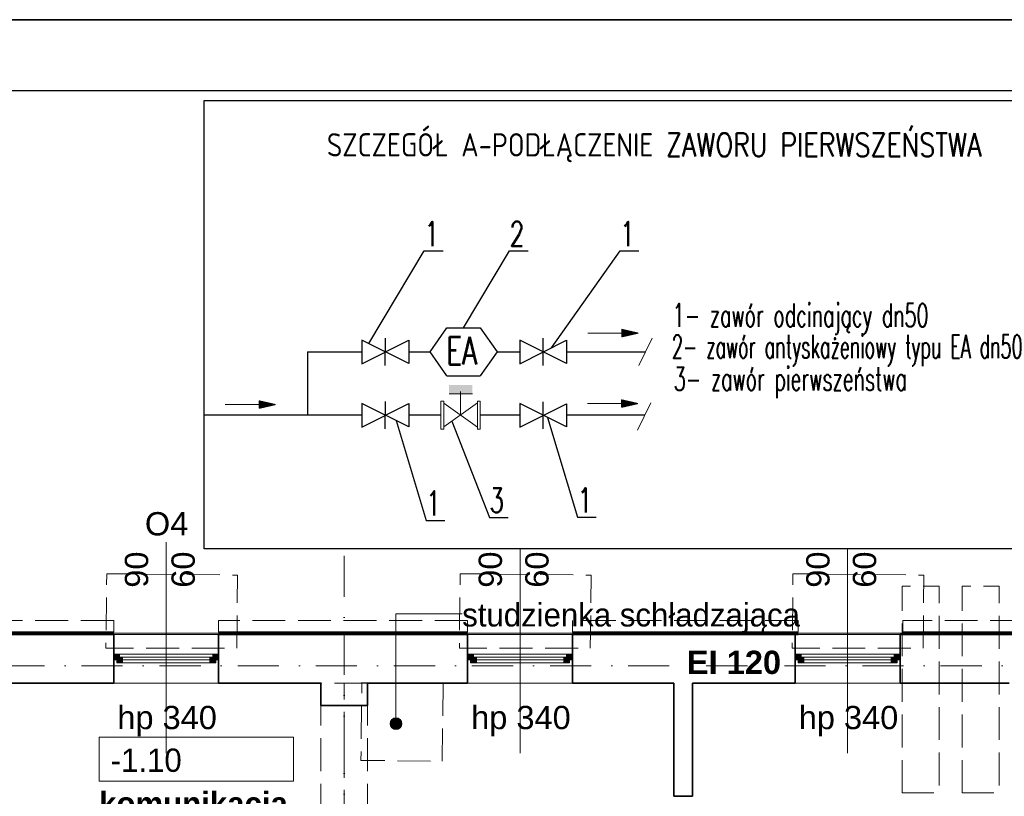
# Model space of a CAD drawing. Header units: millimetres. Extents: x -34676 to 172266, y 39940 to 476087.
# Tile 27 of 256: x 26075 to 34527, y 250420 to 257088. Entities that reach past the tile are written whole.
import ezdxf
from ezdxf import colors
from ezdxf.entities.mleader import LeaderData, LeaderLine
from ezdxf.lldxf.tags import DXFTag
from ezdxf.math import Vec2, Vec3

# ---------------------------------------------------------------- set-up
doc = ezdxf.new("R2010")
doc.units = ezdxf.units.MM
doc.header["$MEASUREMENT"] = 0
doc.set_wipeout_variables(frame=1)
doc.linetypes.add('Krawędzie ukryte', pattern=[3.912222, 2.822222, -1.09])
doc.linetypes.add('Kropki i Kreski', pattern=[6.702778, 3.527778, -1.763889, 0, -1.411111])
for name, color, linetype in [('#IS_opisy', 7, 'Continuous'), ('#p.po¿', 150, 'W-HYDRANTY'), ('#podkład', 252, 'Continuous'), ('- A - ocieplenie', 7, 'Continuous'), ('- strefy pomieszczeń', 7, 'Continuous'), ('_TABELA', 7, 'Continuous'), ('IS kan. pion', 7, 'Continuous'), ('Konstrukcja - Belki', 7, 'Continuous'), ('Konstrukcja - Siatka mod', 7, 'Continuous'), ('Konstrukcja - Stropy', 7, 'Continuous'), ('Konstrukcja - Ściany działowe', 7, 'Continuous'), ('Konstrukcja - Ściany nośne wew..P', 7, 'Continuous'), ('Konstrukcja - Ściany zewnętrzne', 7, 'Continuous'), ('Okna Archicada', 7, 'Continuous'), ('Opisy - Tekst', 7, 'Continuous'), ('z JAN', 7, 'Continuous'), ('Znaczniki okien Archicada', 7, 'Continuous')]:
    doc.layers.add(name, color=color, linetype=linetype)
for name, color, linetype, lineweight in [('#ks', 34, 'Continuous', 30), ('_MK_ARMATURA', 2, 'Continuous', 15), ('wymiary wodomierz', 252, 'Continuous', 0)]:
    doc.layers.add(name, color=color, linetype=linetype, lineweight=lineweight)
doc.layers.add('IS_Zimna_woda', color=5, linetype='SOLID', true_color=0x0000ff)
doc.styles.add('ISO', font='isocp.shx', dxfattribs={"height": 10})
doc.styles.add('ROMANS', font='romans', dxfattribs={"width": 0.6})
doc.styles.get("Standard").update_dxf_attribs({"font": 'arial.ttf'})
doc.styles.add('STYL_AUTOMATYCZNY_1', font='arial.ttf')
doc.styles.add('STYL_AUTOMATYCZNY_6', font='txt')
doc.styles.add('STYL_AUTOMATYCZNY_7', font='txt')
doc.styles.add('STYL_AUTOMATYCZNY_9', font='txt')
tags = doc.linetypes.add('SOLID', pattern=[10, 10, 0]).pattern_tags.tags
tags[6:7] = [DXFTag(74, 4), DXFTag(75, 0), DXFTag(340, '0'), DXFTag(46, 0.0), DXFTag(50, 0.0), DXFTag(44, 0.0), DXFTag(45, 0.0)]
tags[4:5] = [DXFTag(74, 4), DXFTag(75, 0), DXFTag(340, '0'), DXFTag(46, 0.0), DXFTag(50, 0.0), DXFTag(44, 0.0), DXFTag(45, 0.0)]
doc.linetypes.add('W-HYDRANTY', pattern='A,3,-0.5,["hyd",ISO,S=0.04,R=0,X=-0.45,Y=-0.125],-0.5', length=4)

# ---------------------------------------------------------------- blocks, each defined once
blk = doc.blocks.new('SDFGHB')
at = {"linetype": 'Continuous', "lineweight": 13}
blk.add_hatch(color=252, dxfattribs=at).paths.add_polyline_path([(28862.7, 471043.6), (28866.5, 471024.4), (28877.4, 471008.2), (28893.6, 470997.4), (28912.7, 470993.6), (28931.8, 470997.4), (28948.1, 471008.2), (28958.9, 471024.4), (28962.7, 471043.6), (28958.9, 471062.7), (28948.1, 471078.9), (28931.8, 471089.8), (28912.7, 471093.6), (28893.6, 471089.8), (28877.4, 471078.9), (28866.5, 471062.7)])
at = {"layer": 'Okna Archicada', "linetype": 'Continuous', "lineweight": 13}
for points in [[(26490.4, 471590.5), (26515.4, 471590.5), (26515.4, 471615.5), (26540.4, 471615.5), (26540.4, 471640.5), (26490.4, 471640.5)], [(26515.4, 471565.5), (26565.4, 471565.5), (26565.4, 471615.5), (26515.4, 471615.5)], [(27365.4, 471615.5), (27315.4, 471615.5), (27315.4, 471565.5), (27365.4, 471565.5)], [(27390.4, 471640.5), (27340.4, 471640.5), (27340.4, 471615.5), (27365.4, 471615.5), (27365.4, 471590.5), (27390.4, 471590.5)], [(29527.6, 471590.5), (29552.6, 471590.5), (29552.6, 471615.5), (29577.6, 471615.5), (29577.6, 471640.5), (29527.6, 471640.5)], [(29552.6, 471565.5), (29602.6, 471565.5), (29602.6, 471615.5), (29552.6, 471615.5)], [(30402.6, 471615.5), (30352.6, 471615.5), (30352.6, 471565.5), (30402.6, 471565.5)], [(30427.6, 471640.5), (30377.6, 471640.5), (30377.6, 471615.5), (30402.6, 471615.5), (30402.6, 471590.5), (30427.6, 471590.5)], [(32339.5, 471590.5), (32364.5, 471590.5), (32364.5, 471615.5), (32389.5, 471615.5), (32389.5, 471640.5), (32339.5, 471640.5)], [(32364.5, 471565.5), (32414.5, 471565.5), (32414.5, 471615.5), (32364.5, 471615.5)], [(33214.5, 471615.5), (33164.5, 471615.5), (33164.5, 471565.5), (33214.5, 471565.5)], [(33239.5, 471640.5), (33189.5, 471640.5), (33189.5, 471615.5), (33214.5, 471615.5), (33214.5, 471590.5), (33239.5, 471590.5)]]:
    blk.add_hatch(color=252, dxfattribs=at).paths.add_polyline_path(points)
at = {"layer": '- A - ocieplenie', "color": 252, "linetype": 'Krawędzie ukryte', "lineweight": 20, "ltscale": 100, "flags": 128}
for points in [[(26490.4, 471930.5), (22897.7, 471930.5)], [(26490.4, 471830.5), (26490.4, 471930.5)], [(29527.6, 471930.5), (27390.4, 471930.5)], [(27390.4, 471930.5), (27390.4, 471830.5)], [(29527.6, 471830.5), (29527.6, 471930.5)], [(32364.4, 471930.5), (30427.6, 471930.5)], [(30427.6, 471930.5), (30427.6, 471830.5)], [(32364.4, 471830.5), (32364.4, 471930.5)], [(35470.4, 471930.5), (33264.4, 471930.5)], [(33264.4, 471930.5), (33264.4, 471830.5)], [(22777.8, 471810.5), (26490.4, 471810.5)], [(27390.4, 471810.5), (29527.6, 471810.5)], [(30427.6, 471810.5), (32364.4, 471810.5)], [(33264.4, 471810.5), (35470.4, 471810.5)]]:
    blk.add_lwpolyline(points, dxfattribs=at)
at = {"layer": '- A - ocieplenie', "color": 252, "linetype": 'Continuous', "lineweight": 35, "ltscale": 100, "flags": 128}
for points in [[(22777.8, 471810.5), (26490.4, 471810.5)], [(26490.4, 471830.5), (22797.8, 471830.5)], [(29527.6, 471830.5), (27390.4, 471830.5)], [(27390.4, 471810.5), (29527.6, 471810.5)], [(32364.4, 471830.5), (30427.6, 471830.5)], [(30427.6, 471810.5), (32364.4, 471810.5)], [(35470.4, 471830.5), (33264.4, 471830.5)], [(33264.4, 471810.5), (35470.4, 471810.5)]]:
    blk.add_lwpolyline(points, dxfattribs=at)
at = {"layer": '- strefy pomieszczeń', "color": 252, "linetype": 'Continuous', "lineweight": 13, "ltscale": 100}
for p, q in [((26364.2, 470926.6), (28033.3, 470926.6)), ((26364.2, 470550.1), (26364.2, 470926.6)), ((28033.3, 470926.6), (28033.3, 470550.1)), ((28033.3, 470550.1), (26364.2, 470550.1))]:
    blk.add_line(p, q, dxfattribs=at)
at = {"color": 252, "linetype": 'Continuous', "lineweight": 13, "ltscale": 100}
for p, q in [((28912.7, 471093.6), (28912.7, 471987.8)), ((28912.7, 471987.8), (29481.2, 471987.8))]:
    blk.add_line(p, q, dxfattribs=at)
at = {"color": 252, "linetype": 'Continuous', "lineweight": 35, "ltscale": 100, "flags": 128}
blk.add_lwpolyline([(31457.6, 470419.8), (31297.6, 470419.8)], dxfattribs=at)
at = {"color": 252, "linetype": 'Continuous', "lineweight": 13, "ltscale": 100}
blk.add_circle((28912.7, 471043.6), 50, dxfattribs=at)
at = {"layer": 'Konstrukcja - Belki', "color": 252, "linetype": 'Krawędzie ukryte', "lineweight": 13, "ltscale": 100}
for p, q in [((28267.6, 467898.2), (28267.6, 471390.5)), ((28667.6, 471390.5), (28267.6, 471390.5)), ((28667.6, 467898.2), (28667.6, 471390.5))]:
    blk.add_line(p, q, dxfattribs=at)
at = {"layer": 'Konstrukcja - Belki', "color": 252, "linetype": 'Kropki i Kreski', "lineweight": 13, "ltscale": 100}
blk.add_line((28467.6, 467898.2), (28467.6, 471390.5), dxfattribs=at)
at = {"layer": 'Konstrukcja - Siatka mod', "color": 252, "linetype": 'Kropki i Kreski', "lineweight": 13, "ltscale": 100}
for p, q in [((28467.6, 474496.4), (28467.6, 475496.4)), ((28467.6, 474496.4), (28467.6, 457531.6)), ((20180, 471540.5), (49624.6, 471540.5))]:
    blk.add_line(p, q, dxfattribs=at)
at = {"layer": 'Konstrukcja - Siatka mod', "color": 252, "linetype": 'Continuous', "lineweight": 35, "ltscale": 100}
blk.add_circle((28467.6, 475796.4), 300, dxfattribs=at)
at = {"layer": 'Konstrukcja - Siatka mod', "color": 252, "linetype": 'Kropki i Kreski', "lineweight": 13, "ltscale": 100}
blk.add_point((28467.6, 474496.4), dxfattribs=at)
blk.add_point((28467.6, 474496.4), dxfattribs=at)
at = {"layer": 'Konstrukcja - Stropy', "color": 252, "linetype": 'Continuous', "lineweight": 13, "ltscale": 100, "flags": 128}
blk.add_lwpolyline([(40677.6, 471821), (20507.6, 471821), (20507.6, 466151.8), (22777.6, 466151.8), (22777.6, 463958.8), (31597.6, 463958.8), (31597.6, 466140.5), (40677.6, 466140.5)], close=True, dxfattribs=at)
at = {"layer": 'Konstrukcja - Ściany działowe', "color": 252, "linetype": 'Continuous', "lineweight": 35, "ltscale": 100, "flags": 128}
for points in [[(31297.6, 471390.5), (31297.6, 470419.8)], [(31457.6, 470419.8), (31457.6, 471390.5)]]:
    blk.add_lwpolyline(points, dxfattribs=at)
at = {"layer": 'Konstrukcja - Ściany nośne wew..P', "color": 252, "linetype": 'Continuous', "lineweight": 35, "ltscale": 100, "flags": 128}
for points in [[(28267.6, 471390.5), (28267.6, 471198.9)], [(28667.6, 471198.9), (28667.6, 471390.5)], [(28267.6, 471198.9), (28667.6, 471198.9)]]:
    blk.add_lwpolyline(points, dxfattribs=at)
at = {"layer": 'Konstrukcja - Ściany zewnętrzne', "color": 252, "linetype": 'Continuous', "lineweight": 35, "ltscale": 100}
for p, q in [((26490.4, 471640.5), (26490.4, 471810.5)), ((27390.4, 471640.5), (27390.4, 471810.5)), ((29527.6, 471640.5), (29527.6, 471810.5)), ((30427.6, 471640.5), (30427.6, 471810.5)), ((32339.5, 471640.5), (32339.5, 471810.5)), ((33239.5, 471640.5), (33239.5, 471810.5)), ((26490.4, 471590.5), (26490.4, 471640.5)), ((27390.4, 471590.5), (27390.4, 471640.5)), ((29527.6, 471590.5), (29527.6, 471640.5)), ((30427.6, 471590.5), (30427.6, 471640.5)), ((32339.5, 471590.5), (32339.5, 471640.5)), ((33239.5, 471590.5), (33239.5, 471640.5)), ((26490.4, 471390.5), (26490.4, 471590.5)), ((27390.4, 471390.5), (27390.4, 471590.5)), ((29527.6, 471390.5), (29527.6, 471590.5)), ((30427.6, 471390.5), (30427.6, 471590.5)), ((32339.5, 471390.5), (32339.5, 471590.5)), ((33239.5, 471390.5), (33239.5, 471590.5))]:
    blk.add_line(p, q, dxfattribs=at)
at = {"layer": 'Konstrukcja - Ściany zewnętrzne', "color": 252, "linetype": 'Continuous', "lineweight": 35, "ltscale": 100, "flags": 128}
for points in [[(26490.4, 471810.5), (22777.6, 471810.5)], [(29527.6, 471810.5), (27390.4, 471810.5)], [(32339.5, 471810.5), (30427.6, 471810.5)], [(35455.5, 471810.5), (33239.5, 471810.5)], [(25598.4, 471390.5), (26490.4, 471390.5)], [(27390.4, 471390.5), (28267.6, 471390.5)], [(28667.6, 471390.5), (29527.6, 471390.5)], [(30427.6, 471390.5), (31297.6, 471390.5)], [(31457.6, 471390.5), (32339.5, 471390.5)], [(33239.5, 471390.5), (34177.6, 471390.5)]]:
    blk.add_lwpolyline(points, dxfattribs=at)
at = {"layer": 'Okna Archicada', "color": 252, "linetype": 'Continuous', "lineweight": 18, "ltscale": 100}
for p, q in [((26490.4, 471810.5), (27390.4, 471810.5)), ((29527.6, 471810.5), (30427.6, 471810.5)), ((32339.5, 471810.5), (33239.5, 471810.5)), ((27340.4, 471640.5), (26540.4, 471640.5)), ((30377.6, 471640.5), (29577.6, 471640.5)), ((33189.5, 471640.5), (32389.5, 471640.5)), ((26565.4, 471565.5), (27315.4, 471565.5)), ((29602.6, 471565.5), (30352.6, 471565.5)), ((32414.5, 471565.5), (33164.5, 471565.5)), ((26490.4, 471390.5), (27390.4, 471390.5)), ((29527.6, 471390.5), (30427.6, 471390.5)), ((32339.5, 471390.5), (33239.5, 471390.5))]:
    blk.add_line(p, q, dxfattribs=at)
at = {"layer": 'Okna Archicada', "color": 252, "linetype": 'Continuous', "lineweight": 35, "ltscale": 100}
for p, q in [((26490.4, 471640.5), (26490.4, 471810.5)), ((27390.4, 471640.5), (27390.4, 471810.5)), ((29527.6, 471640.5), (29527.6, 471810.5)), ((30427.6, 471640.5), (30427.6, 471810.5)), ((32339.5, 471640.5), (32339.5, 471810.5)), ((33239.5, 471640.5), (33239.5, 471810.5)), ((26490.4, 471590.5), (26490.4, 471640.5)), ((26490.4, 471590.5), (26490.4, 471640.5)), ((27390.4, 471590.5), (27390.4, 471640.5)), ((27390.4, 471590.5), (27390.4, 471640.5)), ((29527.6, 471590.5), (29527.6, 471640.5)), ((29527.6, 471590.5), (29527.6, 471640.5)), ((30427.6, 471590.5), (30427.6, 471640.5)), ((30427.6, 471590.5), (30427.6, 471640.5)), ((32339.5, 471590.5), (32339.5, 471640.5)), ((32339.5, 471590.5), (32339.5, 471640.5)), ((33239.5, 471590.5), (33239.5, 471640.5)), ((33239.5, 471590.5), (33239.5, 471640.5)), ((26490.4, 471390.5), (26490.4, 471590.5)), ((27390.4, 471390.5), (27390.4, 471590.5)), ((29527.6, 471390.5), (29527.6, 471590.5)), ((30427.6, 471390.5), (30427.6, 471590.5)), ((32339.5, 471390.5), (32339.5, 471590.5)), ((33239.5, 471390.5), (33239.5, 471590.5))]:
    blk.add_line(p, q, dxfattribs=at)
at = {"layer": 'Okna Archicada', "color": 252, "linetype": 'Continuous', "lineweight": 20, "ltscale": 100}
for p, q in [((26540.4, 471640.5), (26490.4, 471640.5)), ((26515.4, 471590.5), (26515.4, 471615.5)), ((26515.4, 471615.5), (26540.4, 471615.5)), ((26565.4, 471615.5), (26515.4, 471615.5)), ((26515.4, 471615.5), (26515.4, 471565.5)), ((26540.4, 471615.5), (26540.4, 471640.5)), ((26565.4, 471565.5), (26565.4, 471615.5)), ((27315.4, 471615.5), (26565.4, 471615.5)), ((27365.4, 471615.5), (27315.4, 471615.5)), ((27315.4, 471615.5), (27315.4, 471565.5)), ((27390.4, 471640.5), (27340.4, 471640.5)), ((27340.4, 471640.5), (27340.4, 471615.5)), ((27340.4, 471615.5), (27365.4, 471615.5)), ((27365.4, 471615.5), (27365.4, 471590.5)), ((27365.4, 471565.5), (27365.4, 471615.5)), ((29577.6, 471640.5), (29527.6, 471640.5)), ((29552.6, 471590.5), (29552.6, 471615.5)), ((29552.6, 471615.5), (29577.6, 471615.5)), ((29602.6, 471615.5), (29552.6, 471615.5)), ((29552.6, 471615.5), (29552.6, 471565.5)), ((29577.6, 471615.5), (29577.6, 471640.5)), ((29602.6, 471565.5), (29602.6, 471615.5)), ((30352.6, 471615.5), (29602.6, 471615.5)), ((30402.6, 471615.5), (30352.6, 471615.5)), ((30352.6, 471615.5), (30352.6, 471565.5)), ((30427.6, 471640.5), (30377.6, 471640.5)), ((30377.6, 471640.5), (30377.6, 471615.5)), ((30377.6, 471615.5), (30402.6, 471615.5)), ((30402.6, 471615.5), (30402.6, 471590.5)), ((30402.6, 471565.5), (30402.6, 471615.5)), ((32389.5, 471640.5), (32339.5, 471640.5)), ((32364.5, 471590.5), (32364.5, 471615.5)), ((32364.5, 471615.5), (32389.5, 471615.5)), ((32414.5, 471615.5), (32364.5, 471615.5)), ((32364.5, 471615.5), (32364.5, 471565.5)), ((32389.5, 471615.5), (32389.5, 471640.5)), ((32414.5, 471565.5), (32414.5, 471615.5)), ((33164.5, 471615.5), (32414.5, 471615.5)), ((33214.5, 471615.5), (33164.5, 471615.5)), ((33164.5, 471615.5), (33164.5, 471565.5)), ((33239.5, 471640.5), (33189.5, 471640.5)), ((33189.5, 471640.5), (33189.5, 471615.5)), ((33189.5, 471615.5), (33214.5, 471615.5)), ((33214.5, 471615.5), (33214.5, 471590.5)), ((33214.5, 471565.5), (33214.5, 471615.5)), ((26490.4, 471590.5), (26515.4, 471590.5)), ((26515.4, 471565.5), (26565.4, 471565.5)), ((26565.4, 471590.5), (27315.4, 471590.5)), ((26565.4, 471565.5), (27315.4, 471565.5)), ((27315.4, 471565.5), (27365.4, 471565.5)), ((27365.4, 471590.5), (27390.4, 471590.5)), ((29527.6, 471590.5), (29552.6, 471590.5)), ((29552.6, 471565.5), (29602.6, 471565.5)), ((29602.6, 471590.5), (30352.6, 471590.5)), ((29602.6, 471565.5), (30352.6, 471565.5)), ((30352.6, 471565.5), (30402.6, 471565.5)), ((30402.6, 471590.5), (30427.6, 471590.5)), ((32339.5, 471590.5), (32364.5, 471590.5)), ((32364.5, 471565.5), (32414.5, 471565.5)), ((32414.5, 471590.5), (33164.5, 471590.5)), ((32414.5, 471565.5), (33164.5, 471565.5)), ((33164.5, 471565.5), (33214.5, 471565.5)), ((33214.5, 471590.5), (33239.5, 471590.5))]:
    blk.add_line(p, q, dxfattribs=at)
at = {"layer": 'z JAN', "color": 252, "linetype": 'Krawędzie ukryte', "lineweight": 13, "ltscale": 100, "flags": 128}
for points in [[(27546.6, 471690.5), (27553.5, 472318.9), (26429.7, 472331.2), (26422.7, 471690.5)], [(30580.9, 471690.5), (30587.7, 472318.9), (29464, 472331.2), (29457, 471690.5)], [(33437.4, 471690.5), (33444.3, 472318.9), (32320.5, 472331.2), (32313.5, 471690.5)], [(33256.8, 470448.8), (33256.8, 472223.3), (33574.5, 472223.3), (33574.5, 470448.8)], [(33773.4, 470448.8), (33773.4, 472223.3), (34091.1, 472223.3), (34091.1, 470448.8)], [(29309.7, 470720.7), (29317, 471388.3), (28619.5, 471396), (28612.1, 470728.3)]]:
    blk.add_lwpolyline(points, close=True, dxfattribs=at)
at = {"layer": 'z JAN', "color": 252, "linetype": 'Continuous', "lineweight": 13, "ltscale": 100, "flags": 128}
blk.add_lwpolyline([(27762.5, 471390.5), (25303.8, 471390.4)], close=True, dxfattribs=at)
at = {"layer": 'Znaczniki okien Archicada', "color": 252, "linetype": 'Continuous', "lineweight": 13, "ltscale": 100}
for p, q in [((26940.4, 472603.2), (26940.4, 470790.5)), ((29977.6, 472603.2), (29977.6, 470790.5)), ((32789.5, 472603.2), (32789.5, 470790.5))]:
    blk.add_line(p, q, dxfattribs=at)
at = {"layer": '- strefy pomieszczeń', "color": 252, "linetype": 'Continuous', "lineweight": 13, "char_height": 200, "attachment_point": 1}
for s, insert, style in [('\\A1;{\\pql;\\pt0,500;\\fGeneva CE|b0|i0|c0|p0;\\W1.000000;-1.10\\fGeneva CE|b0|i0|c0|p0;\\W1.000000;\\A1{\\H.66x;\\S^  ;}\\fGeneva CE|b0|i0|c0|p0;\\W1.000000;\\fGeneva CE|b0|i0|c0|p0;\\W1.000000;\\A1{\\H.66x;\\S^  ;}}', (26464.2, 470829.7), 'STYL_AUTOMATYCZNY_6'), ('\\A1;{\\pql;\\pt0,500;\\fGeneva CE|b1|i0|c0|p0;\\W1.000000;komunikacja\\fGeneva CE|b1|i0|c0|p0;\\W1.000000;\\A1{\\H.66x;\\S^  ;}\\fGeneva CE|b1|i0|c0|p0;\\W1.000000;\\fGeneva CE|b1|i0|c0|p0;\\W1.000000;\\A1{\\H.66x;\\S^  ;}}', (26364.2, 470457.7), 'STYL_AUTOMATYCZNY_9')]:
    blk.add_mtext(s, dxfattribs=dict(at, insert=insert, style=style))
at = {"color": 252, "linetype": 'Continuous', "lineweight": 15, "insert": (29481.2, 471947.6), "char_height": 200, "attachment_point": 4, "style": 'STYL_AUTOMATYCZNY_6'}
blk.add_mtext('\\A1;{\\pql;\\fGeneva CE|b0|i0|c0|p0;\\W1.000000;studzienka schładzająca}', dxfattribs=at)
at = {"layer": 'Konstrukcja - Siatka mod', "color": 252, "linetype": 'Continuous', "lineweight": 13, "insert": (28353.2, 475946.4), "char_height": 300, "attachment_point": 1, "style": 'STYL_AUTOMATYCZNY_1'}
blk.add_mtext('\\A1;{\\pql;\\pt0;\\fArial|b0|i0|c238|p0;\\W1.000000;2}', dxfattribs=at)
at = {"layer": 'Opisy - Tekst', "color": 252, "linetype": 'Continuous', "lineweight": 13, "insert": (31410.3, 471670.2), "char_height": 200, "attachment_point": 1, "style": 'STYL_AUTOMATYCZNY_7'}
blk.add_mtext('\\A1;{\\pql;\\fHelvetica|b1|i0|c238|p0;\\W1.000000;EI 120}', dxfattribs=at)
at = {"layer": 'Znaczniki okien Archicada', "color": 252, "linetype": 'Continuous', "lineweight": 15, "char_height": 200, "attachment_point": 7, "rotation": 90, "style": 'STYL_AUTOMATYCZNY_1'}
for s, insert in [('\\A1;{\\pql;\\pt0;\\fArial|b0|i0|c238|p0;\\W1.000000;90\\fArial|b0|i0|c238|p0;\\W1.000000;\\A1{\\H.66x;\\S^  ;}\\fArial|b0|i0|c238|p0;\\W1.000000;\\fArial|b0|i0|c238|p0;\\W1.000000;}', (26843.8, 472210.7)), ('\\A1;{\\pql;\\pt0;\\fArial|b0|i0|c238|p0;\\W1.000000;60\\fArial|b0|i0|c238|p0;\\W1.000000;\\A1{\\H.66x;\\S^  ;}\\fArial|b0|i0|c238|p0;\\W1.000000;\\fArial|b0|i0|c238|p0;\\W1.000000;}', (27243.8, 472210.7)), ('\\A1;{\\pql;\\pt0;\\fArial|b0|i0|c238|p0;\\W1.000000;90\\fArial|b0|i0|c238|p0;\\W1.000000;\\A1{\\H.66x;\\S^  ;}\\fArial|b0|i0|c238|p0;\\W1.000000;\\fArial|b0|i0|c238|p0;\\W1.000000;}', (29880.9, 472210.7)), ('\\A1;{\\pql;\\pt0;\\fArial|b0|i0|c238|p0;\\W1.000000;60\\fArial|b0|i0|c238|p0;\\W1.000000;\\A1{\\H.66x;\\S^  ;}\\fArial|b0|i0|c238|p0;\\W1.000000;\\fArial|b0|i0|c238|p0;\\W1.000000;}', (30280.9, 472210.7)), ('\\A1;{\\pql;\\pt0;\\fArial|b0|i0|c238|p0;\\W1.000000;90\\fArial|b0|i0|c238|p0;\\W1.000000;\\A1{\\H.66x;\\S^  ;}\\fArial|b0|i0|c238|p0;\\W1.000000;\\fArial|b0|i0|c238|p0;\\W1.000000;}', (32692.8, 472210.7)), ('\\A1;{\\pql;\\pt0;\\fArial|b0|i0|c238|p0;\\W1.000000;60\\fArial|b0|i0|c238|p0;\\W1.000000;\\A1{\\H.66x;\\S^  ;}\\fArial|b0|i0|c238|p0;\\W1.000000;\\fArial|b0|i0|c238|p0;\\W1.000000;}', (33092.8, 472210.7))]:
    blk.add_mtext(s, dxfattribs=dict(at, insert=insert))
at = {"layer": 'Znaczniki okien Archicada', "color": 252, "linetype": 'Continuous', "lineweight": 15, "char_height": 200, "attachment_point": 7, "style": 'STYL_AUTOMATYCZNY_1'}
for s, insert in [('\\A1;{\\pql;\\pt0;\\fArial|b0|i0|c238|p0;\\W1.000000;O4\\fArial|b0|i0|c238|p0;\\W1.000000;\\fArial|b0|i0|c238|p0;\\W1.000000;\\fArial|b0|i0|c238|p0;\\W1.000000;}', (26757.5, 472657)), ('\\A1;{\\pql;\\pt0;\\fArial|b0|i0|c238|p0;\\W1.000000;O4\\fArial|b0|i0|c238|p0;\\W1.000000;\\fArial|b0|i0|c238|p0;\\W1.000000;\\fArial|b0|i0|c238|p0;\\W1.000000;}', (29794.6, 472657)), ('\\A1;{\\pql;\\pt0;\\fArial|b0|i0|c238|p0;\\W1.000000;O4\\fArial|b0|i0|c238|p0;\\W1.000000;\\fArial|b0|i0|c238|p0;\\W1.000000;\\fArial|b0|i0|c238|p0;\\W1.000000;}', (32606.5, 472657)), ('\\A1;{\\pql;\\pt0;\\fArial|b0|i0|c238|p0;\\W1.000000;hp 340\\fArial|b0|i0|c238|p0;\\W1.000000;\\A1{\\H.66x;\\S^  ;}\\fArial|b0|i0|c238|p0;\\W1.000000;\\fArial|b0|i0|c238|p0;\\W1.000000;}', (26521, 470936)), ('\\A1;{\\pql;\\pt0;\\fArial|b0|i0|c238|p0;\\W1.000000;hp 340\\fArial|b0|i0|c238|p0;\\W1.000000;\\A1{\\H.66x;\\S^  ;}\\fArial|b0|i0|c238|p0;\\W1.000000;\\fArial|b0|i0|c238|p0;\\W1.000000;}', (29558.1, 470936)), ('\\A1;{\\pql;\\pt0;\\fArial|b0|i0|c238|p0;\\W1.000000;hp 340\\fArial|b0|i0|c238|p0;\\W1.000000;\\A1{\\H.66x;\\S^  ;}\\fArial|b0|i0|c238|p0;\\W1.000000;\\fArial|b0|i0|c238|p0;\\W1.000000;}', (32370, 470936))]:
    blk.add_mtext(s, dxfattribs=dict(at, insert=insert))
blk = doc.blocks.new('gtd')
at = {"layer": '#ks', "lineweight": 5}
h = blk.add_hatch(dxfattribs=at)
h.set_pattern_fill('ANSI31', scale=0.8, style=0)
h.set_pattern_definition([(45, (4739.18662, 49922.8583), (-0.07071067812, 0.07071067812), [])])
h.paths.add_polyline_path([(17287.1, 235794.9), (17147.2, 235826.9), (17147.2, 235794.9)])
h.paths.add_polyline_path([(17147.2, 235762.9), (17287.1, 235794.9), (17147.2, 235794.9)])
h = blk.add_hatch(dxfattribs=at)
h.set_pattern_fill('ANSI31', scale=0.8, style=0)
h.set_pattern_definition([(45, (4736.8904, 49317.88295), (-0.07071067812, 0.07071067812), [])])
h.paths.add_polyline_path([(17284.8, 235189.9), (17144.9, 235221.9), (17144.9, 235189.9)])
h.paths.add_polyline_path([(17144.9, 235157.9), (17284.8, 235189.9), (17144.9, 235189.9)])
h = blk.add_hatch(dxfattribs=at)
h.set_pattern_fill('ANSI31', scale=0.8, style=0)
h.set_pattern_definition([(45, (1625.49222, 49309.31559), (-0.07071067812, 0.07071067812), [])])
h.paths.add_polyline_path([(14173.4, 235181.3), (14033.5, 235213.3), (14033.5, 235181.3)])
h.paths.add_polyline_path([(14033.5, 235149.3), (14173.4, 235181.3), (14033.5, 235181.3)])
at = {"layer": '_MK_ARMATURA', "ltscale": 130}
h = blk.add_hatch(color=7, dxfattribs=at)
h.dxf.hatch_style = 1
h.paths.add_polyline_path([(15863.5, 235272.7), (15863.5, 235348.8), (15663.5, 235348.8), (15663.5, 235272.7)])
at = {"layer": '#IS_opisy', "color": 7, "lineweight": 5}
for p, q in [((17406.8, 235749.7), (17293, 235515.9)), ((17395.3, 235196.1), (17281.5, 234962.3))]:
    blk.add_line(p, q, dxfattribs=at)
at = {"layer": '#ks', "color": 7, "lineweight": 5}
for p, q in [((17147.2, 235826.9), (17287.1, 235794.9)), ((17147.2, 235826.9), (17147.2, 235762.9)), ((16854.8, 235794.9), (17283.4, 235794.9)), ((17147.2, 235762.9), (17287.1, 235794.9)), ((17144.9, 235221.9), (17284.8, 235189.9)), ((17144.9, 235221.9), (17144.9, 235157.9)), ((13741.1, 235181.3), (14169.7, 235181.3)), ((14033.5, 235213.3), (14173.4, 235181.3)), ((14033.5, 235213.3), (14033.5, 235149.3)), ((14033.5, 235149.3), (14173.4, 235181.3)), ((16852.5, 235189.9), (17281.1, 235189.9)), ((17144.9, 235157.9), (17284.8, 235189.9))]:
    blk.add_line(p, q, dxfattribs=at)
at = {"layer": '#p.po¿', "lineweight": 30, "ltscale": 300}
for p, q in [((14448.9, 235632.8), (14915.7, 235632.8)), ((14448.9, 235632.8), (14448.9, 235088.8)), ((15116.7, 235632.8), (15118, 235632.8)), ((15317.7, 235632.8), (15500.1, 235632.8)), ((16077.1, 235632.8), (16270, 235632.8)), ((16672, 235632.8), (17349.9, 235632.8))]:
    blk.add_line(p, q, dxfattribs=at)
at = {"layer": '_MK_ARMATURA', "color": 7, "ltscale": 130, "elevation": 512.8}
for points in [[(15663.5, 235272.7), (15863.5, 235272.7)], [(15760.9, 235090.7), (15760.9, 235291.6)], [(15617.7, 234988.4), (15907.5, 235195.4)], [(15907.5, 234986), (15619.5, 235191.7)]]:
    blk.add_lwpolyline(points, dxfattribs=at)
for points in [[(15617.7, 235208.8), (15593.7, 235208.8), (15593.7, 234968.8), (15617.7, 234968.8)], [(15931.5, 235208.8), (15907.5, 235208.8), (15907.5, 234968.8), (15931.5, 234968.8)]]:
    blk.add_lwpolyline(points, close=True, dxfattribs=at)
at = {"layer": '_TABELA', "color": 7}
blk.add_lwpolyline([(13560.3, 237791.3), (21890.3, 237791.3), (21890.3, 233941.3), (13560.3, 233941.3)], close=True, dxfattribs=at)
at = {"layer": 'IS_Zimna_woda', "color": 4, "linetype": 'Continuous', "lineweight": 30, "ltscale": 10}
for p, q in [((14915.7, 235088.8), (13560.3, 235088.8)), ((15593.7, 235088.8), (15317.7, 235088.8)), ((16270, 235088.8), (15931.5, 235088.8)), ((17343.1, 235088.8), (16672, 235088.8))]:
    blk.add_line(p, q, dxfattribs=at)
at = {"layer": 'wymiary wodomierz', "color": 7, "lineweight": 30}
for p, q in [((15500.1, 235632.8, 590.8), (15645.3, 235839, 590.8)), ((15645.3, 235839, 590.8), (15932, 235839, 590.8)), ((15932, 235839, 590.8), (16077.1, 235632.7, 590.8)), ((14915.7, 235733.8, 738.5), (14915.7, 235531.6, 738.5)), ((15317.7, 235532.7, 738.5), (14915.7, 235733.8, 738.5)), ((14915.7, 235531.6, 738.5), (15317.7, 235732.6, 738.5)), ((15317.7, 235732.6, 738.5), (15317.7, 235532.7, 738.5)), ((16270, 235733.8, 738.5), (16270, 235531.6, 738.5)), ((16672, 235532.7, 738.5), (16270, 235733.8, 738.5)), ((16270, 235531.6, 738.5), (16672, 235732.6, 738.5)), ((16672, 235732.6, 738.5), (16672, 235532.7, 738.5)), ((15645.2, 235426.5, 590.8), (15500.1, 235632.8, 590.8)), ((16077.1, 235632.7, 590.8), (15932, 235426.5, 590.8)), ((15645.2, 235426.5, 590.8), (15932, 235426.5, 590.8)), ((14915.7, 235189.8, 738.5), (14915.7, 234987.7, 738.5)), ((15317.7, 234988.8, 738.5), (14915.7, 235189.8, 738.5)), ((14915.7, 234987.7, 738.5), (15317.7, 235188.7, 738.5)), ((15317.7, 235188.7, 738.5), (15317.7, 234988.8, 738.5)), ((16270, 235189.3, 738.5), (16270, 234987.2, 738.5)), ((16672, 234988.3, 738.5), (16270, 235189.3, 738.5)), ((16270, 234987.2, 738.5), (16672, 235188.2, 738.5)), ((16672, 235188.2, 738.5), (16672, 234988.3, 738.5))]:
    blk.add_line(p, q, dxfattribs=at)
at = {"layer": 'wymiary wodomierz', "color": 7, "lineweight": -3}
for p, q in [((15115.8, 235516.6), (15117.6, 235749.9)), ((16470.1, 235516.6), (16471.9, 235749.9)), ((15115.8, 234972.7), (15117.6, 235205.9)), ((16470.1, 234972.2), (16471.9, 235205.5))]:
    blk.add_line(p, q, dxfattribs=at)
at = {"layer": '_MK_ARMATURA', "color": 7, "lineweight": 15, "ltscale": 200, "style": 'ROMANS', "width": 0.7}
blk.add_text('EA', height=238.46, rotation=0.00813, dxfattribs=at).set_placement((15640.1, 235523.5, 590.8))
at = {"layer": 'IS kan. pion', "color": 7, "style": 'ROMANS'}
for s, width, p in [('SZCZEGÓŁ A-PODŁĄCZENIE ZAWORU PIERWSZEŃSTWA', 0.8, (14615.2, 237310.8)), ('     1- zawór odcinający dn50', 0.6, (17135.8, 235847.8)), ('     2- zawór antyskażeniowy typu EA dn50', 0.6, (17127.4, 235578.1)), ('     3- zawór pierwszeństwa ', 0.6, (17145.2, 235301.9))]:
    blk.add_text(s, height=200, dxfattribs=dict(at, width=width)).set_placement(p)
at = {"layer": '#IS_opisy', "color": 7, "lineweight": 5}
ml = blk.add_multileader_mtext('Standard', dxfattribs=at)
ml.set_content('{\\Fromans|c238;\\W0.7;1}', color=7)
ml.set_leader_properties()
ml.build(insert=Vec2(0, 0))
ml.multileader.update_dxf_attribs({"text_left_attachment_type": 5, "text_right_attachment_type": 6, "dogleg_length": 0.36, "arrow_head_size": 0.18})
ctx = ml.context
ctx.base_point, ctx.char_height, ctx.arrow_head_size, ctx.landing_gap_size, ctx.plane_origin = Vec3(15451.6, 236500), 210, 0.18, 0.09, Vec3(-702497.4, 655308)
ctx.left_attachment, ctx.right_attachment = 5, 6
notes = []
notes.append((ctx, [(0, (1, 1, 0), (15451.2, 236500), (1, 0), 0.36, [(0, [(14976.2, 235703.5)], 0, [])])]))
ctx.mtext.insert = Vec3(15451.6, 236752)
ml = blk.add_multileader_mtext('Standard', dxfattribs=at)
ml.set_content('{\\Fromans|c238;\\W0.7;2}', color=7)
ml.set_leader_properties()
ml.build(insert=Vec2(0, 0))
ml.multileader.update_dxf_attribs({"text_left_attachment_type": 5, "text_right_attachment_type": 6, "dogleg_length": 0.36, "arrow_head_size": 0.18})
ctx = ml.context
ctx.base_point, ctx.char_height, ctx.arrow_head_size, ctx.landing_gap_size, ctx.plane_origin = Vec3(16183.2, 236500), 210, 0.18, 0.09, Vec3(-701765.8, 655308)
ctx.left_attachment, ctx.right_attachment = 5, 6
notes.append((ctx, [(0, (1, 1, 0), (16182.8, 236500), (1, 0), 0.36, [(0, [(15788.6, 235839)], 0, [])])]))
ctx.mtext.insert = Vec3(16183.3, 236752)
ml = blk.add_multileader_mtext('Standard', dxfattribs=at)
ml.set_content('{\\Fromans|c238;\\W0.7;1}', color=7)
ml.set_leader_properties()
ml.build(insert=Vec2(0, 0))
ml.multileader.update_dxf_attribs({"text_left_attachment_type": 5, "text_right_attachment_type": 6, "dogleg_length": 0.36, "arrow_head_size": 0.18})
ctx = ml.context
ctx.base_point, ctx.char_height, ctx.arrow_head_size, ctx.landing_gap_size, ctx.plane_origin = Vec3(17132.4, 236500), 210, 0.18, 0.09, Vec3(-700816.5, 655308)
ctx.left_attachment, ctx.right_attachment = 5, 6
notes.append((ctx, [(0, (1, 1, 0), (17132, 236500), (1, 0), 0.36, [(0, [(16543.9, 235668.6)], 0, [])])]))
ctx.mtext.insert = Vec3(17132.5, 236752)
ml = blk.add_multileader_mtext('Standard', dxfattribs=at)
ml.set_content('{\\Fromans|c238;\\W0.7;1}', color=7)
ml.set_leader_properties()
ml.build(insert=Vec2(0, 0))
ml.multileader.update_dxf_attribs({"text_left_attachment_type": 5, "text_right_attachment_type": 6, "dogleg_length": 0.36, "arrow_head_size": 0.18})
ctx = ml.context
ctx.base_point, ctx.char_height, ctx.arrow_head_size, ctx.landing_gap_size, ctx.plane_origin = Vec3(16766.8, 234213), 210, 0.18, 0.09, Vec3(-701182.1, 653021)
ctx.left_attachment, ctx.right_attachment = 5, 6
notes.append((ctx, [(0, (1, 1, 0), (16766.5, 234213), (1, 0), 0.36, [(0, [(16509.4, 235069.6)], 0, [])])]))
ctx.mtext.insert = Vec3(16766.9, 234465)
ml = blk.add_multileader_mtext('Standard', dxfattribs=at)
ml.set_content('{\\Fromans|c238;\\W0.7;1}', color=7)
ml.set_leader_properties()
ml.build(insert=Vec2(0, 0))
ml.multileader.update_dxf_attribs({"text_left_attachment_type": 5, "text_right_attachment_type": 6, "dogleg_length": 0.36, "arrow_head_size": 0.18})
ctx = ml.context
ctx.base_point, ctx.char_height, ctx.arrow_head_size, ctx.landing_gap_size, ctx.plane_origin = Vec3(15466.7, 234186.4, 738.5), 210, 0.18, 0.09, Vec3(-702482.3, 652994.4, 738.5)
ctx.left_attachment, ctx.right_attachment = 5, 6
notes.append((ctx, [(0, (1, 1, 0), (15466.3, 234186.4, 738.5), (1, 0), 0.36, [(0, [(15209.3, 235043, 738.5)], 0, [])])]))
ctx.mtext.insert = Vec3(15466.7, 234438.4, 738.5)
ml = blk.add_multileader_mtext('Standard', dxfattribs=at)
ml.set_content('\\Fromans.shx;\\W0.7;3', color=7)
ml.set_leader_properties()
ml.build(insert=Vec2(0, 0))
ml.multileader.update_dxf_attribs({"text_left_attachment_type": 5, "text_right_attachment_type": 6, "dogleg_length": 0.36, "arrow_head_size": 0.18})
ctx = ml.context
ctx.base_point, ctx.char_height, ctx.arrow_head_size, ctx.landing_gap_size, ctx.plane_origin = Vec3(16010, 234212.2), 210, 0.18, 0.09, Vec3(-701939, 653020.2)
ctx.left_attachment, ctx.right_attachment = 5, 6
notes.append((ctx, [(0, (1, 1, 0), (16009.6, 234212.2), (1, 0), 0.36, [(0, [(15687.4, 235038.2)], 0, [])])]))
ctx.mtext.insert = Vec3(16010, 234464.2)
for ctx, leaders in notes:
    for number, flags, end, landing, length, lines in leaders:
        leader = LeaderData()
        leader.index, (leader.has_last_leader_line, leader.has_dogleg_vector, leader.attachment_direction) = number, flags
        leader.last_leader_point, leader.dogleg_vector, leader.dogleg_length = Vec3(end), Vec3(landing), length
        for number, points, colour, breaks in lines:
            line = LeaderLine()
            line.index, line.vertices, line.color, line.breaks = number, Vec3.list(points), colors.encode_raw_color(colour), breaks
            leader.lines.append(line)
        ctx.leaders.append(leader)

msp = doc.modelspace()

# ---------------------------------------------------------------- linework, layer by layer
at = {"layer": '_TABELA', "color": 7}
msp.add_lwpolyline([(10354.9, 257088.4), (52354.9, 257088.4), (10354.9, 257088.4), (10354.9, 227388.4), (52354.9, 227388.4), (52354.9, 257088.4)], dxfattribs=at)
msp.add_lwpolyline([(51754.9, 256478.4), (12854.9, 256478.4), (12854.9, 227998.4), (51754.9, 227998.4)], close=True, dxfattribs=at)

# ---------------------------------------------------------------- block references
at = {"layer": '#podkład'}
msp.add_blockref('SDFGHB', (392.7, -219999.6), dxfattribs=at)

# ---------------------------------------------------------------- next in the draw order: wipeouts: each hides what was drawn before it
at = {"color": 7}
msp.add_wipeout([(27657.8, 256394.3), (35987.8, 256394.3), (35987.8, 252544.3), (27657.8, 252547.6)], dxfattribs=at).dxf.layer = '#ks'

# ---------------------------------------------------------------- next in the draw order: block references
at = {"layer": '#ks', "color": 7}
msp.add_blockref('gtd', (14097.5, 18603), dxfattribs=at)

doc.saveas('drawing.dxf')
